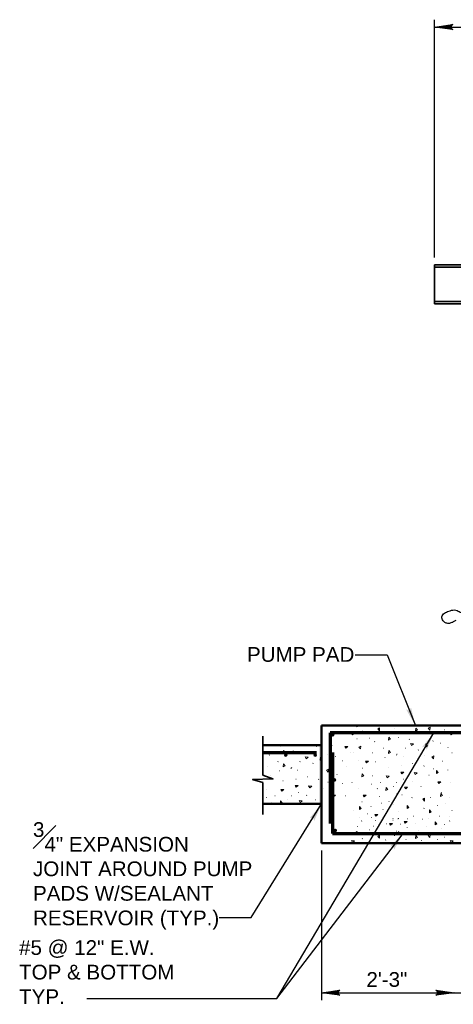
# Model space of a CAD drawing. Extents: x -92 to 946, y 181 to 432.
# Tile 1 of 12: x -92 to -4, y 227 to 428. Entities that reach past the tile are written whole.
import ezdxf

# ---------------------------------------------------------------- set-up
doc = ezdxf.new("R2010")
doc.units = 0
doc.header["$LTSCALE"] = 0.945
doc.header["$MEASUREMENT"] = 0
for name, color, linetype, lineweight in [('S-Anno-Brkl', 2, 'Continuous', 35), ('S-Anno-Dims', 33, 'Continuous', 35), ('S-Anno-Patt', 152, 'Continuous', 18), ('S-Anno-Text', 53, 'Continuous', 35), ('S-Sect-Conc', 6, 'Continuous', 50), ('S-Sect-Join', 1, 'Continuous', 35), ('S-Sect-Stls', 2, 'Continuous', 35), ('S-Slab-Rbar', 7, 'Continuous', 70)]:
    doc.layers.add(name, color=color, linetype=linetype, lineweight=lineweight)
doc.styles.add('NOTES', font='romans.shx')

# ---------------------------------------------------------------- blocks, each defined once
blk = doc.blocks.new('LARROW')
at = {"color": 0, "linetype": 'ByBlock', "lineweight": -2, "flags": 128}
blk.add_lwpolyline([(-4.93, 0.71), (0, 0), (-4.92, -0.71), (-4.77, -0.59), (-4.55, -0.38), (-4.44, -0.19), (-4.42, 0), (-4.46, 0.21), (-4.57, 0.41), (-4.79, 0.61), (-4.93, 0.71), (-0.15, 0.01), (-4.76, -0.67), (-4.62, -0.56), (-4.39, -0.34), (-4.32, -0.06), (-4.37, 0.22), (-4.5, 0.41), (-4.67, 0.57), (-4.78, 0.65), (-0.41, 0.01), (-4.56, -0.59), (-4.41, -0.49), (-4.33, -0.37), (-4.25, -0.21), (-4.21, 0.01), (-4.23, 0.19), (-4.32, 0.33), (-4.5, 0.44), (-4.61, 0.58), (-0.71, 0.01), (-4.33, -0.5), (-4.17, -0.3), (-4.12, -0.06), (-4.14, 0.22), (-4.45, 0.51), (-1.05, 0.02), (-4.12, -0.41), (-4.07, -0.26), (-3.98, -0.04), (-4.04, 0.21), (-4.28, 0.43), (-1.36, 0.02), (-4.01, -0.31), (-3.92, -0.14), (-3.88, 0.04), (-4.07, 0.33), (-1.73, 0.02), (-3.85, -0.24), (-3.79, -0.11), (-3.77, 0.04), (-3.92, 0.25), (-2.17, 0.02), (-3.71, -0.15), (-3.67, 0.05), (-3.81, 0.17), (-2.53, 0.02), (-3.61, -0.09), (-3.63, 0.1), (-2.9, 0.02), (-3.57, -0.03), (-3.59, 0.03), (-3.36, 0.03)], dxfattribs=at)

msp = doc.modelspace()

# ---------------------------------------------------------------- hatches: boundary and pattern name
at = {"layer": 'S-Anno-Text', "lineweight": 25, "extrusion": (0, 0, -1)}
for points in [[(11.56, 284), (12.45, 287.69), (12.48, 287.57), (12.56, 287.35), (12.67, 287.21), (12.81, 287.13), (12.95, 287.09), (13.12, 287.11), (13.33, 287.21), (13.45, 287.28)], [(9.25, 279), (7.81, 282.5), (10.19, 279.55), (10.07, 279.6), (9.85, 279.66), (9.67, 279.66), (9.52, 279.6), (9.41, 279.51), (9.32, 279.37), (9.27, 279.14)], [(15.91, 258.67), (14.06, 261.97), (16.77, 259.32), (16.65, 259.36), (16.43, 259.4), (16.25, 259.37), (16.1, 259.3), (16.01, 259.2), (15.94, 259.04), (15.91, 258.81)]]:
    msp.add_hatch(color=256, dxfattribs=at).paths.add_polyline_path(points, flags=16)
at = {"layer": 'S-Anno-Text', "lineweight": 25}
msp.add_hatch(color=256, dxfattribs=at).paths.add_polyline_path([(-32.19, 264.53), (-32.2, 264.68), (-32.25, 264.9), (-32.34, 265.05), (-32.44, 265.14), (-32.59, 265.2), (-32.77, 265.21), (-32.99, 265.15), (-33.11, 265.1), (-30.67, 268)], flags=16)
at = {"layer": 'S-Slab-Rbar'}
h = msp.add_hatch(color=256, dxfattribs=at)
edge = h.paths.add_edge_path(flags=16)
edge.add_ellipse((-28.4, 282.09), major_axis=(0, 0.375), ratio=0.999811, start_angle=0, end_angle=360)
h = msp.add_hatch(color=256, dxfattribs=at)
edge = h.paths.add_edge_path(flags=16)
edge.add_ellipse((-37.97, 277.96), major_axis=(0, 0.375), ratio=0.999901, start_angle=0, end_angle=360)
h = msp.add_hatch(color=256, dxfattribs=at)
edge = h.paths.add_edge_path(flags=16)
edge.add_ellipse((-31.97, 277.96), major_axis=(0, 0.375), ratio=0.999901, start_angle=0, end_angle=360)
h = msp.add_hatch(color=256, dxfattribs=at)
edge = h.paths.add_edge_path(flags=16)
edge.add_ellipse((-28.04, 272.89), major_axis=(0, 0.375), ratio=0.999811, start_angle=0, end_angle=360)
h = msp.add_hatch(color=256, dxfattribs=at)
edge = h.paths.add_edge_path(flags=16)
edge.add_ellipse((-27.89, 262.6), major_axis=(0, 0.375), ratio=0.999811, start_angle=0, end_angle=360)

# ---------------------------------------------------------------- linework, layer by layer
at = {"layer": 'S-Anno-Brkl'}
for p, q in [((-42.66, 273.87), (-42.66, 281.81)), ((-42.66, 265.85), (-42.66, 272.34))]:
    msp.add_line(p, q, dxfattribs=at)
at = {"layer": 'S-Anno-Brkl', "flags": 128}
msp.add_lwpolyline([(-42.66, 273.87), (-40.6, 273.1), (-44.73, 272.98), (-42.66, 272.34)], dxfattribs=at)
at = {"layer": 'S-Anno-Dims', "lineweight": 25}
for p, q in [((-7.67, 379.37), (-7.67, 427.79)), ((-7.67, 426.3), (4.33, 426.3)), ((-30.67, 258.5), (-30.67, 228.04)), ((-30.67, 229.54), (-9.67, 229.54)), ((-9.67, 229.54), (11.33, 229.54))]:
    msp.add_line(p, q, dxfattribs=at)
at = {"layer": 'S-Anno-Patt'}
for p, q in [((-15.78, 283.44), (-15.83, 283.42)), ((-5.57, 283.12), (-5.61, 283.11)), ((-23.41, 281.29), (-23.46, 281.28)), ((-22.36, 282.82), (-22.41, 282.8)), ((-20.9, 281.41), (-20.94, 281.39)), ((-17.59, 282.55), (-17.63, 282.54)), ((-14.93, 281.52), (-14.98, 281.51)), ((-13.44, 282.66), (-13.49, 282.65)), ((-12.76, 281.18), (-12.81, 281.16)), ((-10.25, 282.44), (-10.3, 282.42)), ((-7.05, 282.66), (-7.1, 282.65)), ((-39.07, 279.83), (-39.12, 279.81)), ((-34.93, 279.94), (-34.98, 279.93)), ((-31.73, 279.71), (-31.78, 279.7)), ((-28.53, 279.94), (-28.58, 279.93)), ((-19.82, 280.71), (-19.87, 280.69)), ((-18.04, 279.35), (-18.09, 279.34)), ((-13.56, 279.35), (-13.61, 279.34)), ((-10.93, 279.01), (-10.98, 278.99)), ((-7.96, 280.84), (-8.01, 280.82)), ((-6.37, 280.38), (-6.41, 280.36)), ((-4.89, 279.5), (-4.94, 279.48)), ((-42.38, 278.68), (-42.43, 278.67)), ((-41.3, 277.98), (-41.35, 277.97)), ((-36.41, 278.8), (-36.46, 278.78)), ((-34.24, 278.45), (-34.29, 278.44)), ((-29.45, 278.11), (-29.49, 278.1)), ((-27.85, 277.65), (-27.9, 277.64)), ((-24.77, 278.57), (-24.81, 278.56)), ((-24.21, 278.43), (-24.26, 278.42)), ((-23.07, 276.95), (-23.11, 276.93)), ((-20.25, 278.42), (-20.29, 278.41)), ((-17.7, 277.47), (-17.75, 277.46)), ((-15.38, 277.98), (-15.43, 277.97)), ((-15.28, 278.13), (-15.33, 278.12)), ((-14.02, 277.63), (-14.06, 277.62)), ((-9.68, 277.86), (-9.72, 277.85)), ((-4.08, 278.43), (-4.13, 278.42)), ((-41.73, 275.7), (-41.78, 275.69)), ((-39.52, 276.63), (-39.57, 276.61)), ((-36.86, 275.26), (-36.91, 275.24)), ((-36.76, 275.41), (-36.81, 275.39)), ((-35.5, 274.91), (-35.55, 274.9)), ((-35.04, 276.63), (-35.09, 276.61)), ((-32.42, 276.28), (-32.46, 276.27)), ((-26.37, 276.77), (-26.42, 276.76)), ((-25.56, 275.71), (-25.61, 275.7)), ((-22.36, 275.29), (-22.41, 275.28)), ((-19.64, 276.61), (-19.69, 276.59)), ((-17.01, 275.46), (-17.06, 275.45)), ((-14.36, 275.8), (-14.41, 275.79)), ((-12.07, 276.26), (-12.12, 276.25)), ((-9.76, 275.75), (-9.8, 275.73)), ((-7.87, 275.15), (-7.91, 275.14)), ((-6.02, 276.72), (-6.07, 276.71)), ((-4.91, 274.94), (-4.96, 274.92)), ((-41.12, 273.88), (-41.17, 273.87)), ((-39.18, 274.75), (-39.23, 274.74)), ((-35.84, 273.08), (-35.89, 273.07)), ((-33.56, 273.54), (-33.61, 273.52)), ((-31.24, 273.02), (-31.29, 273.01)), ((-27.51, 274), (-27.55, 273.98)), ((-20.32, 273.74), (-20.37, 273.72)), ((-13.9, 273.06), (-13.95, 273.05)), ((-8.76, 273.86), (-8.81, 273.85)), ((-41.81, 271.01), (-41.85, 271)), ((-38.5, 272.74), (-38.55, 272.72)), ((-30.25, 271.14), (-30.29, 271.12)), ((-29.35, 272.43), (-29.4, 272.41)), ((-26.4, 272.21), (-26.44, 272.2)), ((-24.44, 272.38), (-24.48, 272.36)), ((-23.05, 271.16), (-23.1, 271.15)), ((-20.44, 272.03), (-20.49, 272.02)), ((-19.3, 271.12), (-19.35, 271.1)), ((-18.66, 272.37), (-18.71, 272.36)), ((-16.04, 271.57), (-16.08, 271.55)), ((-15.33, 272.37), (-15.38, 272.36)), ((-12.19, 272.49), (-12.24, 272.48)), ((-10.36, 271.57), (-10.41, 271.56)), ((-4.31, 272.38), (-4.36, 272.36)), ((-41.92, 269.31), (-41.97, 269.29)), ((-40.14, 269.65), (-40.19, 269.64)), ((-37.52, 268.84), (-37.57, 268.83)), ((-36.81, 269.65), (-36.86, 269.64)), ((-35.38, 270.34), (-35.43, 270.32)), ((-33.67, 269.77), (-33.72, 269.75)), ((-31.84, 268.85), (-31.89, 268.84)), ((-25.79, 269.65), (-25.84, 269.64)), ((-18.81, 269.54), (-18.86, 269.53)), ((-15.28, 270.15), (-15.33, 270.14)), ((-14.24, 269.86), (-14.29, 269.85)), ((-12.2, 269.29), (-12.25, 269.28)), ((-8.47, 269.34), (-8.52, 269.33)), ((-6.25, 270.32), (-6.3, 270.3)), ((-4.59, 269.34), (-4.63, 269.33)), ((-40.78, 268.39), (-40.83, 268.38)), ((-22.39, 268.43), (-22.44, 268.42)), ((-20.55, 267.46), (-20.6, 267.45)), ((-18.38, 268.15), (-18.43, 268.13)), ((-18.15, 266.87), (-18.2, 266.85)), ((-16.89, 268.53), (-16.94, 268.52)), ((-15.98, 267.83), (-16.03, 267.81)), ((-9.79, 267.12), (-9.84, 267.1)), ((-7.01, 267.68), (-7.06, 267.66)), ((-5.45, 268.03), (-5.5, 268.02)), ((-24.21, 266.66), (-24.26, 266.65)), ((-23, 265.25), (-23.04, 265.24)), ((-21.23, 266.01), (-21.28, 266)), ((-20.53, 265.25), (-20.57, 265.24)), ((-18.31, 265.2), (-18.35, 265.19)), ((-17.47, 266.2), (-17.52, 266.19)), ((-16.09, 265.05), (-16.13, 265.04)), ((-15.08, 264.99), (-15.13, 264.97)), ((-15.04, 266.43), (-15.09, 266.42)), ((-14.93, 265.05), (-14.98, 265.04)), ((-13.16, 265), (-13.21, 264.99)), ((-11.96, 265.52), (-12.01, 265.5)), ((-10.03, 264.93), (-10.08, 264.92)), ((-8.92, 265), (-8.97, 264.99)), ((-6.59, 265.52), (-6.64, 265.5)), ((-4.59, 265.5), (-4.63, 265.49)), ((-4.08, 266.66), (-4.13, 266.65)), ((-23.29, 263.41), (-23.34, 263.4)), ((-22.49, 264.53), (-22.54, 264.52)), ((-20.09, 263.46), (-20.14, 263.45)), ((-19.67, 264.63), (-19.72, 264.62)), ((-17.47, 263.98), (-17.52, 263.97)), ((-16.09, 264.68), (-16.13, 264.67)), ((-14.59, 263.87), (-14.63, 263.85)), ((-13.22, 263.18), (-13.26, 263.17)), ((-11.5, 264.1), (-11.55, 264.08)), ((-9.33, 263.41), (-9.38, 263.4)), ((-6.14, 263.07), (-6.18, 263.05)), ((-5.57, 263.81), (-5.62, 263.8)), ((-4.54, 264.53), (-4.58, 264.52)), ((-22.36, 260.93), (-22.41, 260.92)), ((-20.9, 262.72), (-20.94, 262.71)), ((-15.78, 261.55), (-15.83, 261.54)), ((-15.43, 262.46), (-15.48, 262.45)), ((-14.93, 262.36), (-14.98, 262.35)), ((-10.82, 262.61), (-10.87, 262.6)), ((-5.57, 261.24), (-5.61, 261.22)), ((-17.59, 260.67), (-17.63, 260.65)), ((-13.44, 260.78), (-13.49, 260.77)), ((-10.25, 260.55), (-10.3, 260.54)), ((-7.05, 260.78), (-7.1, 260.77))]:
    msp.add_line(p, q, dxfattribs=at)
at = {"layer": 'S-Anno-Patt', "flags": 128}
for points in [[(-23.42, 283.69), (-23.66, 283.97)], [(-23.41, 283.97), (-23.42, 283.69)], [(-42.58, 273.97), (-42.65, 273.91)], [(-42.65, 273.97), (-42.58, 273.97)]]:
    msp.add_lwpolyline(points, dxfattribs=at)
at = {"layer": 'S-Anno-Patt'}
for points in [[(-18.88, 282.89), (-19.22, 283.29), (-18.84, 283.5)], [(-11.48, 283.47), (-11.14, 283.07), (-11.52, 282.86)], [(-8.6, 283.04), (-8.94, 283.44), (-8.56, 283.65)], [(-23.97, 282.4), (-24.37, 282.06), (-24.58, 282.44)], [(-16.98, 281.6), (-16.64, 281.2), (-17.02, 280.99)], [(-3.85, 282.4), (-4.24, 282.06), (-4.46, 282.44)], [(-38.46, 278.88), (-38.12, 278.48), (-38.5, 278.26)], [(-25.33, 279.68), (-25.73, 279.34), (-25.94, 279.72)], [(-22.72, 279.2), (-23.06, 279.6), (-22.68, 279.81)], [(-16.98, 278.87), (-16.64, 278.47), (-17.02, 278.26)], [(-11.92, 280.28), (-12.32, 279.94), (-12.53, 280.32)], [(-9.41, 280.24), (-9.07, 279.84), (-9.45, 279.62)], [(-33.4, 277.55), (-33.8, 277.21), (-34.01, 277.59)], [(-30.9, 277.51), (-30.56, 277.11), (-30.94, 276.9)], [(-7.84, 277.18), (-8.18, 277.58), (-7.8, 277.79)], [(-38.46, 276.15), (-38.12, 275.75), (-38.5, 275.54)], [(-29.32, 274.46), (-29.66, 274.86), (-29.28, 275.07)], [(-21.1, 276.69), (-21.5, 276.35), (-21.71, 276.73)], [(-22.43, 274.12), (-22.09, 273.73), (-22.47, 273.51)], [(-16.91, 273.66), (-17.31, 273.32), (-17.52, 273.7)], [(-13.93, 274.47), (-14.33, 274.13), (-14.55, 274.51)], [(-11.21, 274.37), (-11.61, 274.03), (-11.82, 274.41)], [(-7.24, 274.83), (-6.9, 274.43), (-7.28, 274.22)], [(-38.39, 270.94), (-38.79, 270.6), (-39, 270.98)], [(-35.42, 271.75), (-35.82, 271.41), (-36.03, 271.78)], [(-32.69, 271.64), (-33.09, 271.3), (-33.31, 271.68)], [(-28.73, 272.11), (-28.39, 271.71), (-28.77, 271.49)], [(-17.53, 271.35), (-17.19, 270.95), (-17.57, 270.73)], [(-13.13, 271.39), (-13.53, 271.05), (-13.74, 271.43)], [(-6.37, 272.5), (-6.77, 272.16), (-6.98, 272.54)], [(-27.85, 269.78), (-28.25, 269.44), (-28.46, 269.82)], [(-21.6, 269.77), (-22, 269.43), (-22.21, 269.81)], [(-9.71, 268.59), (-10.05, 268.99), (-9.67, 269.21)], [(-6.39, 270.13), (-6.05, 269.73), (-6.43, 269.52)], [(-39.02, 268.62), (-38.68, 268.22), (-39.06, 268.01)], [(-34.61, 268.66), (-35.01, 268.32), (-35.22, 268.7)], [(-22.93, 267.46), (-22.59, 267.06), (-22.97, 266.84)], [(-13.2, 267.66), (-12.86, 267.26), (-13.24, 267.05)], [(-19.23, 265.83), (-19.63, 265.49), (-19.84, 265.87)], [(-8.66, 266.8), (-8.32, 266.4), (-8.7, 266.19)], [(-16.2, 264), (-16.6, 263.66), (-16.82, 264.04)], [(-13.23, 264.4), (-13.63, 264.06), (-13.84, 264.44)], [(-7.5, 264.36), (-7.16, 263.96), (-7.54, 263.75)], [(-23.42, 261.81), (-23.76, 262.21), (-23.39, 262.42)], [(-18.88, 261), (-19.22, 261.4), (-18.84, 261.62)], [(-11.48, 261.58), (-11.14, 261.19), (-11.52, 260.97)], [(-8.6, 261.15), (-8.94, 261.55), (-8.56, 261.77)], [(-23.97, 260.51), (-24.37, 260.17), (-24.58, 260.55)], [(-3.85, 260.51), (-4.24, 260.17), (-4.46, 260.55)]]:
    msp.add_3dface(points, dxfattribs=at)
at = {"layer": 'S-Anno-Text', "lineweight": 25, "flags": 128}
for points in [[(-23.81, 298.39), (-17.31, 298.39), (-11.56, 284)], [(-54.55, 228.35), (-39.8, 228.35), (-7.81, 282.5)], [(-51.55, 244.86), (-45.05, 244.86), (-30.67, 268)], [(-78.49, 228.35), (-39.8, 228.35), (-14.06, 261.97)]]:
    msp.add_lwpolyline(points, dxfattribs=at)
at = {"layer": 'S-Anno-Text', "lineweight": 25}
msp.add_open_spline([(-3.31, 305.39), (-3.47, 305.27), (-3.64, 305.17), (-3.83, 305.08), (-4.03, 304.97), (-4.24, 304.9), (-4.45, 304.84), (-4.67, 304.77), (-4.91, 304.77), (-5.14, 304.82), (-5.35, 304.86), (-5.53, 304.93), (-5.71, 305.12), (-5.97, 305.38), (-6.13, 305.64), (-6.16, 305.92), (-6.18, 306.17), (-6.06, 306.44), (-5.83, 306.71), (-5.57, 307), (-5.3, 307.07), (-5, 307.19), (-4.64, 307.34), (-4.27, 307.45), (-3.9, 307.51), (-3.7, 307.54), (-3.49, 307.53), (-3.28, 307.47), (-2.96, 307.39), (-2.69, 307.26), (-2.41, 307.09), (-2.18, 306.95), (-1.96, 306.81), (-1.78, 306.62), (-1.57, 306.4), (-1.37, 306.18), (-1.17, 305.96), (-0.91, 305.67), (-0.64, 305.39), (-0.4, 305.07)], degree=3, knots=[0, 0, 0, 0, 0.055466, 0.055466, 0.055466, 0.116763, 0.116763, 0.116763, 0.179832, 0.179832, 0.179832, 0.238736, 0.238736, 0.238736, 0.322673, 0.322673, 0.322673, 0.401022, 0.401022, 0.401022, 0.489182, 0.489182, 0.489182, 0.593709, 0.593709, 0.593709, 0.651108, 0.651108, 0.651108, 0.737795, 0.737795, 0.737795, 0.810324, 0.810324, 0.810324, 0.891934, 0.891934, 0.891934, 1, 1, 1, 1], dxfattribs=at)
at = {"layer": 'S-Sect-Conc'}
for p, q in [((-30.67, 260), (-30.67, 284)), ((-30.67, 284), (23.33, 284)), ((-42.66, 280), (-30.67, 280)), ((-42.66, 268), (-30.67, 268)), ((-30.67, 260), (23.33, 260))]:
    msp.add_line(p, q, dxfattribs=at)
at = {"layer": 'S-Sect-Join'}
msp.add_solid([(-30.67, 280), (-31.13, 280), (-30.67, 268), (-31.13, 268)], dxfattribs=at)
at = {"layer": 'S-Sect-Stls'}
for p, q in [((-7.67, 377.88), (-7.67, 369.88)), ((-7.67, 377.88), (38.58, 377.88)), ((-7.67, 377.38), (38.58, 377.38)), ((-7.67, 370.38), (46.16, 370.38)), ((-7.67, 369.88), (38.58, 369.88))]:
    msp.add_line(p, q, dxfattribs=at)
at = {"layer": 'S-Slab-Rbar'}
for p, q in [((21.83, 282.5), (-28.91, 282.5)), ((-28.91, 282.5), (-28.91, 264.04)), ((-42.66, 278.5), (-31.68, 278.5)), ((-28.47, 278.5), (-28.47, 261.97)), ((-28.47, 261.97), (21.39, 261.97))]:
    msp.add_line(p, q, dxfattribs=at)

# ---------------------------------------------------------------- block references
at = {"layer": 'S-Anno-Dims', "lineweight": 25, "xscale": 0.7598681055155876, "yscale": 0.7351616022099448, "zscale": 0.09525, "rotation": 180}
for p in [(-7.67, 426.3), (-30.67, 229.54)]:
    msp.add_blockref('LARROW', p, dxfattribs=at)
at = {"layer": 'S-Anno-Dims', "lineweight": 25, "xscale": 0.7598681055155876, "yscale": 0.7351616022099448, "zscale": 0.09525}
msp.add_blockref('LARROW', (-3.67, 229.54), dxfattribs=at)

# ---------------------------------------------------------------- texts
at = {"layer": 'S-Anno-Dims', "lineweight": 25, "insert": (-21.53, 233.74), "char_height": 3, "attachment_point": 1, "line_spacing_factor": 0.615396, "style": 'NOTES'}
msp.add_mtext('\\fArial|b0|i0|c0|p39;2\'-3"', dxfattribs=at)
at = {"layer": 'S-Anno-Text', "lineweight": 25, "insert": (-45.88, 299.96), "char_height": 3, "attachment_point": 1, "line_spacing_factor": 0.617865, "style": 'NOTES'}
msp.add_mtext('\\fArial|b0|i0|c0|p39;PUMP PAD', dxfattribs=at)
at = {"layer": 'S-Anno-Text', "lineweight": 25, "char_height": 3, "attachment_point": 1, "style": 'NOTES'}
for s, insert in [('\\A0;\\fArial|b0|i0|c0|p39;\\S3#4;" EXPANSION \\PJOINT AROUND PUMP\\PPADS W/SEALANT\\PRESERVOIR (TYP.)', (-89.49, 264.29)), ('\\fArial|b0|i0|c0|p39;#5 @ 12" E.W.\\PTOP & BOTTOM\\PTYP.', (-92.33, 240.24))]:
    msp.add_mtext(s, dxfattribs=dict(at, insert=insert))

doc.saveas('drawing.dxf')
